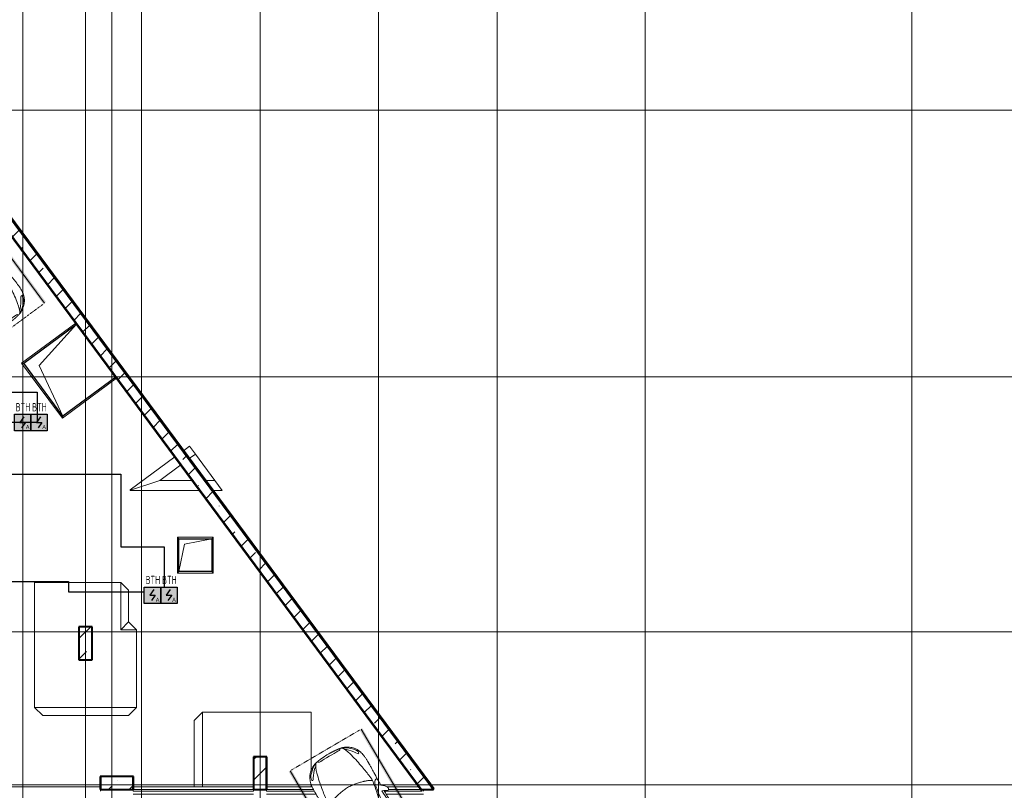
# Model space of a CAD drawing. Header units: millimetres. Extents: x -135639 to 224623, y -383017 to -59102.
# Tile 222 of 256: x 113694 to 143598, y -284287 to -260866. Entities that reach past the tile are written whole.
import ezdxf
from ezdxf.enums import TextEntityAlignment as Align

# ---------------------------------------------------------------- set-up
doc = ezdxf.new("R2010")
doc.units = ezdxf.units.MM
for name, pattern in [('CONTINOUS', [0]), ('Линия сетки', [25, 20, -2.5, 0, -2.5]), ('Невидимые', [5, 3, -2]), ('Штрих_3_3_', [6, 3, -3])]:
    doc.linetypes.add(name, pattern=pattern)
for name, color, linetype, lineweight in [('A-000-M_MASS', 7, 'Continuous', 18), ('A-200-M_WALL', 7, 'Continuous', 18), ('A-200-M_WALL_EXT', 7, 'Continuous', 18), ('A-200-M_WALL_INT', 7, 'Continuous', 18), ('A-200-M_WALL_PAT', 7, 'Continuous', 40), ('A-314-M_WINDOW', 7, 'Continuous', 18), ('C-953-M_PARKING', 7, 'Continuous', 18), ('C-953-MH_PARKING', 7, 'Невидимые', 18), ('S-160-M_FOUND', 7, 'Continuous', 18), ('S-280-M_COLUMN', 7, 'Continuous', 18), ('S-280-M_STRUCT_FRAME', 7, 'Continuous', 18), ('Z-030-M_GRID', 7, 'Continuous', 9), ('ПС', 7, 'Continuous', 40), ('СС-011-ПОЖ-СИГНАЛИЗАЦИЯ', 1, 'Continuous', 30)]:
    doc.layers.add(name, color=color, linetype=linetype, lineweight=lineweight)
doc.styles.add('1111', font='isocpeur.ttf')

# ---------------------------------------------------------------- blocks, each defined once
blk = doc.blocks.new('A_PAR_Parking - M-V20-B2_-11_400_')
at = {"layer": 'C-953-M_PARKING', "true_color": 0xf7f9fb}
blk.add_hatch(color=7, dxfattribs=at).paths.add_polyline_path([(1300, 2650), (1200, 2650), (1200, -2600), (-1200, -2600), (-1200, 2650), (-1300, 2650), (-1300, -2700), (1300, -2700), (1300, 2140)])
at = {"layer": 'A-000-M_MASS', "color": 253, "true_color": 0xaaaaaa}
for p, q in [((-853, 717), (-993, 639)), ((-906, 687), (-993, 639)), ((853, 717), (993, 639)), ((993, 639), (906, 687))]:
    blk.add_line(p, q, dxfattribs=at)
for centre, start, end in [((-1010, 678), 223.4184, 293.9305), ((1010, 678), 246.0695, 316.5816)]:
    blk.add_arc(centre, 42.2, start, end, dxfattribs=at)
for points, knots in [([(-908, 876), (-908, 976), (-911, 1161), (-920, 1362), (-926, 1508), (-930, 1645), (-930, 1769), (-922, 1880), (-911, 1957), (-894, 2031), (-871, 2100), (-841, 2165), (-809, 2216), (-779, 2254), (-754, 2281), (-727, 2307), (-698, 2332), (-667, 2355), (-636, 2376), (-604, 2395), (-574, 2412), (-545, 2426), (-519, 2438), (-500, 2445), (-485, 2450), (-474, 2453), (-463, 2456), (-452, 2458), (-440, 2461), (-428, 2463), (-414, 2466), (-402, 2468), (-391, 2470), (-383, 2471), (-376, 2473), (-370, 2474), (-363, 2475), (-356, 2476), (-349, 2477), (-343, 2478), (-337, 2479), (-330, 2480), (-324, 2481), (-317, 2481), (-309, 2482), (-301, 2483), (-293, 2484), (-285, 2485), (-276, 2486), (-263, 2487), (-249, 2488), (-235, 2489), (-223, 2490), (-211, 2491), (-199, 2492), (-186, 2493), (-168, 2494), (-148, 2495), (-127, 2496), (-106, 2497), (-77, 2498), (-40, 2500), (-13, 2501), (1, 2501)], [-1, -1, -1, -1, -0.913265, -0.826531, -0.783163, -0.739796, -0.653061, -0.612245, -0.571429, -0.530612, -0.489796, -0.44898, -0.408163, -0.387755, -0.367347, -0.346939, -0.326531, -0.306122, -0.285714, -0.265306, -0.244898, -0.22449, -0.204082, -0.183673, -0.173469, -0.163265, -0.153061, -0.142857, -0.132653, -0.122449, -0.112245, -0.102041, -0.096939, -0.091837, -0.086735, -0.084184, -0.081633, -0.076531, -0.07398, -0.071429, -0.068878, -0.066327, -0.063776, -0.061224, -0.058673, -0.056122, -0.053571, -0.05102, -0.048469, -0.045918, -0.040816, -0.038265, -0.035714, -0.033163, -0.030612, -0.028061, -0.02551, -0.020408, -0.017857, -0.015306, -0.010204, -0.005102, 0, 0, 0, 0]), ([(-480, 2441), (-586, 2392), (-719, 2283), (-847, 2128), (-828, 2057)], [0, 0, 0, 0, 0.53668, 1.024735, 1.024735, 1.024735, 1.024735]), ([(-459, 2446), (-508, 2398), (-601, 2147), (-696, 1684), (-744, 1354), (-774, 1106), (-734, 996), (-660, 552), (-618, 522), (-447, 565), (-234, 590), (-2, 602)], [0, 0, 0, 0, 0.884172, 2.058368, 3.212407, 3.977765, 4.871213, 5.547774, 6.288901, 6.772879, 7.454401, 7.454401, 7.454401, 7.454401]), ([(1, 2501), (22, 2500), (51, 2499), (88, 2498), (113, 2497), (137, 2496), (160, 2494), (181, 2493), (201, 2492), (219, 2491), (237, 2489), (253, 2488), (268, 2487), (282, 2485), (295, 2484), (307, 2483), (320, 2481), (330, 2480), (338, 2479), (345, 2478), (350, 2477), (356, 2476), (361, 2475), (366, 2474), (371, 2473), (377, 2472), (385, 2471), (393, 2469), (403, 2467), (416, 2465), (434, 2462), (454, 2458), (476, 2453), (498, 2446), (521, 2437), (555, 2422), (605, 2396), (669, 2355), (730, 2307), (773, 2263), (802, 2225), (823, 2195), (841, 2164), (857, 2132), (871, 2099), (887, 2053), (904, 1994), (915, 1931), (922, 1879), (926, 1839), (928, 1798), (930, 1756), (930, 1720), (931, 1690), (931, 1667), (930, 1645), (930, 1621), (929, 1598), (929, 1566), (927, 1526), (925, 1459), (919, 1336), (911, 1145), (908, 970), (908, 876)], [-1, -1, -1, -1, -0.992347, -0.98852, -0.984694, -0.980867, -0.977041, -0.973214, -0.969388, -0.965561, -0.961735, -0.957908, -0.954082, -0.950255, -0.946429, -0.942602, -0.938776, -0.933673, -0.931122, -0.928571, -0.92602, -0.923469, -0.920918, -0.918367, -0.915816, -0.913265, -0.908163, -0.903061, -0.897959, -0.887755, -0.877551, -0.857143, -0.836735, -0.816327, -0.795918, -0.77551, -0.734694, -0.693878, -0.653061, -0.612245, -0.591837, -0.571429, -0.55102, -0.530612, -0.510204, -0.489796, -0.44898, -0.408163, -0.387755, -0.367347, -0.346939, -0.326531, -0.306122, -0.295918, -0.285714, -0.27551, -0.265306, -0.255102, -0.244898, -0.22449, -0.204082, -0.163265, -0.081633, 0, 0, 0, 0]), ([(459, 2446), (508, 2398), (601, 2147), (696, 1684), (744, 1354), (774, 1106), (734, 996), (660, 552), (618, 522), (447, 565), (234, 590), (2, 602)], [0, 0, 0, 0, 0.884172, 2.058368, 3.212407, 3.977765, 4.871213, 5.547774, 6.288901, 6.772879, 7.454401, 7.454401, 7.454401, 7.454401]), ([(480, 2441), (586, 2392), (719, 2283), (847, 2128), (828, 2057)], [0, 0, 0, 0, 0.53668, 1.024735, 1.024735, 1.024735, 1.024735]), ([(-828, 2057), (-803, 2016), (-728, 2173), (-566, 2339), (-505, 2381)], [0, 0, 0, 0, 0.497572, 1.022643, 1.022643, 1.022643, 1.022643]), ([(828, 2057), (803, 2016), (728, 2173), (566, 2339), (505, 2381)], [0, 0, 0, 0, 0.497572, 1.022643, 1.022643, 1.022643, 1.022643]), ([(-908, 1106), (-792, 1130), (-753, 859), (-663, 332), (-655, -196), (-661, -684), (-663, -1068), (-764, -1443), (-817, -1157), (-842, -605), (-857, -17), (-857, 454), (-853, 717)], [0, 0, 0, 0, 1.013953, 2.476159, 4.172855, 5.704608, 7.082231, 8.244161, 9.589947, 11.154659, 12.917121, 14.362976, 14.362976, 14.362976, 14.362976]), ([(908, 1106), (792, 1130), (753, 859), (663, 332), (655, -196), (661, -684), (663, -1068), (764, -1443), (817, -1157), (842, -605), (857, -17), (857, 454), (853, 717)], [0, 0, 0, 0, 1.013953, 2.476159, 4.172855, 5.704608, 7.082231, 8.244161, 9.589947, 11.154659, 12.917121, 14.362976, 14.362976, 14.362976, 14.362976]), ([(-1041, 649), (-1044, 652), (-1049, 657), (-1053, 664), (-1055, 669), (-1057, 675), (-1058, 682), (-1058, 688), (-1058, 702), (-1052, 723), (-1036, 756), (-1011, 790), (-985, 818), (-962, 839), (-944, 853), (-926, 866), (-914, 873), (-908, 876)], [-1, -1, -1, -1, -0.941667, -0.9125, -0.883333, -0.854167, -0.825, -0.795833, -0.766667, -0.65, -0.533333, -0.4, -0.266667, -0.2, -0.133333, -0.066667, 0, 0, 0, 0]), ([(0, -2004), (-45, -2004), (-132, -2001), (-252, -1991), (-362, -1974), (-462, -1950), (-551, -1921), (-630, -1886), (-686, -1853), (-726, -1824), (-753, -1802), (-774, -1782), (-789, -1766), (-799, -1753), (-809, -1740), (-819, -1727), (-828, -1714), (-836, -1701), (-844, -1688), (-851, -1674), (-858, -1661), (-864, -1647), (-870, -1634), (-876, -1620), (-881, -1606), (-885, -1592), (-890, -1578), (-894, -1565), (-897, -1551), (-901, -1537), (-904, -1524), (-907, -1510), (-909, -1497), (-912, -1483), (-914, -1470), (-916, -1457), (-918, -1444), (-919, -1432), (-921, -1419), (-923, -1403), (-925, -1383), (-928, -1361), (-930, -1339), (-932, -1318), (-934, -1290), (-936, -1257), (-938, -1218), (-939, -1179), (-940, -1139), (-940, -1097), (-939, -1039), (-938, -958), (-934, -846), (-931, -714), (-926, -559), (-923, -376), (-919, -163), (-915, 82), (-911, 315), (-908, 521), (-907, 631), (-906, 687)], [-1, -1, -1, -1, -0.97619, -0.952381, -0.928571, -0.904762, -0.880952, -0.857143, -0.833333, -0.821429, -0.809524, -0.797619, -0.791667, -0.785714, -0.779762, -0.77381, -0.767857, -0.761905, -0.755952, -0.75, -0.744048, -0.738095, -0.732143, -0.72619, -0.720238, -0.714286, -0.708333, -0.702381, -0.696429, -0.690476, -0.684524, -0.678571, -0.672619, -0.666667, -0.660714, -0.654762, -0.64881, -0.642857, -0.636905, -0.630952, -0.619048, -0.607143, -0.595238, -0.583333, -0.571429, -0.547619, -0.52381, -0.5, -0.47619, -0.452381, -0.428571, -0.380952, -0.333333, -0.285714, -0.238095, -0.190476, -0.142857, -0.095238, -0.047619, -0.02381, 0, 0, 0, 0]), ([(906, 687), (907, 631), (908, 521), (911, 367), (913, 222), (916, 41), (919, -163), (923, -376), (926, -559), (930, -688), (932, -780), (934, -844), (936, -902), (938, -956), (939, -1007), (940, -1053), (940, -1097), (940, -1139), (939, -1179), (938, -1218), (936, -1257), (934, -1290), (932, -1318), (930, -1339), (928, -1361), (925, -1383), (923, -1403), (921, -1419), (919, -1432), (918, -1444), (916, -1457), (914, -1470), (912, -1483), (909, -1497), (907, -1510), (904, -1524), (901, -1537), (897, -1551), (894, -1565), (890, -1578), (885, -1592), (881, -1606), (876, -1620), (870, -1634), (864, -1647), (858, -1661), (851, -1674), (844, -1688), (836, -1701), (828, -1714), (819, -1727), (809, -1740), (799, -1753), (789, -1766), (774, -1782), (753, -1802), (726, -1824), (686, -1853), (607, -1900), (495, -1942), (362, -1974), (252, -1991), (132, -2001), (45, -2004), (0, -2004)], [-1, -1, -1, -1, -0.97619, -0.952381, -0.928571, -0.904762, -0.857143, -0.809524, -0.761905, -0.714286, -0.690476, -0.666667, -0.642857, -0.619048, -0.595238, -0.571429, -0.547619, -0.52381, -0.5, -0.47619, -0.452381, -0.428571, -0.416667, -0.404762, -0.392857, -0.380952, -0.369048, -0.363095, -0.357143, -0.35119, -0.345238, -0.339286, -0.333333, -0.327381, -0.321429, -0.315476, -0.309524, -0.303571, -0.297619, -0.291667, -0.285714, -0.279762, -0.27381, -0.267857, -0.261905, -0.255952, -0.25, -0.244048, -0.238095, -0.232143, -0.22619, -0.220238, -0.214286, -0.208333, -0.202381, -0.190476, -0.178571, -0.166667, -0.142857, -0.095238, -0.071429, -0.047619, -0.02381, 0, 0, 0, 0]), ([(908, 876), (913, 873), (923, 867), (944, 853), (971, 832), (1000, 803), (1026, 771), (1043, 742), (1053, 719), (1057, 703), (1059, 690), (1058, 680), (1056, 673), (1054, 666), (1050, 658), (1045, 652), (1041, 649)], [-1, -1, -1, -1, -0.941667, -0.883333, -0.766667, -0.65, -0.533333, -0.4, -0.333333, -0.266667, -0.2, -0.166667, -0.133333, -0.1, -0.066667, 0, 0, 0, 0]), ([(-643, -1535), (-732, -1765), (-468, -1855), (-203, -1891), (-2, -1902)], [0, 0, 0, 0, 0.867049, 1.684227, 1.684227, 1.684227, 1.684227]), ([(-643, -1535), (-570, -1622), (-349, -1664), (-124, -1672), (-2, -1676)], [0, 0, 0, 0, 0.616728, 1.242165, 1.242165, 1.242165, 1.242165]), ([(643, -1535), (732, -1765), (468, -1855), (203, -1891), (2, -1902)], [0, 0, 0, 0, 0.867049, 1.684227, 1.684227, 1.684227, 1.684227]), ([(643, -1535), (570, -1622), (349, -1664), (124, -1672), (2, -1676)], [0, 0, 0, 0, 0.616728, 1.242165, 1.242165, 1.242165, 1.242165])]:
    blk.add_open_spline(points, degree=3, knots=knots, dxfattribs=at)
for points, degree in [([(-376, 2470), (-425, 2412), (-257, 2425), (-2, 2432)], 3), ([(376, 2470), (425, 2412), (257, 2425), (2, 2432)], 3), ([(-2, 1330), (-478, 1299), (-762, 1135)], 2), ([(2, 1330), (478, 1299), (762, 1135)], 2), ([(-599, 190), (-592, 24), (-575, -588), (-560, -1389)], 3), ([(599, 190), (592, 24), (575, -588), (560, -1389)], 3)]:
    blk.add_open_spline(points, degree=degree, dxfattribs=at)
at = {"layer": 'C-953-M_PARKING', "color": 253, "true_color": 0xaaaaaa}
for p, q in [((-1250, -2650), (-1250, 2650)), ((1250, 2650), (1250, -2650)), ((823, -2198), (822, -2200)), ((822, -2200), (823, -2198)), ((822, -2200), (822, -2434)), ((825, -2196), (823, -2198)), ((823, -2198), (825, -2196)), ((828, -2195), (825, -2196)), ((825, -2196), (828, -2195)), ((834, -2195), (828, -2195)), ((840, -2195), (834, -2195)), ((844, -2196), (840, -2195)), ((840, -2195), (844, -2196)), ((846, -2198), (844, -2196)), ((844, -2196), (846, -2198)), ((846, -2200), (846, -2198)), ((846, -2198), (846, -2200)), ((938, -2199), (846, -2425)), ((846, -2425), (846, -2200)), ((869, -2430), (950, -2232)), ((939, -2197), (938, -2199)), ((938, -2199), (939, -2197)), ((941, -2196), (939, -2197)), ((939, -2197), (941, -2196)), ((944, -2195), (941, -2196)), ((941, -2196), (944, -2195)), ((949, -2195), (944, -2195)), ((944, -2195), (949, -2195)), ((953, -2195), (949, -2195)), ((949, -2195), (953, -2195)), ((950, -2232), (1037, -2429)), ((956, -2196), (953, -2195)), ((953, -2195), (956, -2196)), ((958, -2197), (956, -2196)), ((956, -2196), (958, -2197)), ((960, -2199), (958, -2197)), ((958, -2197), (960, -2199)), ((1059, -2425), (960, -2199)), ((1061, -2196), (1059, -2198)), ((1059, -2198), (1061, -2196)), ((1059, -2198), (1059, -2200)), ((1059, -2200), (1059, -2198)), ((1059, -2200), (1059, -2425)), ((1065, -2195), (1061, -2196)), ((1061, -2196), (1065, -2195)), ((1070, -2195), (1065, -2195)), ((1076, -2195), (1070, -2195)), ((1080, -2196), (1076, -2195)), ((1076, -2195), (1080, -2196)), ((1082, -2198), (1080, -2196)), ((1080, -2196), (1082, -2198)), ((1083, -2200), (1082, -2198)), ((1082, -2198), (1083, -2200)), ((1083, -2434), (1083, -2200)), ((1250, -2650), (-1250, -2650)), ((822, -2434), (826, -2443)), ((826, -2443), (833, -2446)), ((833, -2446), (846, -2446)), ((846, -2446), (855, -2445)), ((855, -2445), (861, -2442)), ((861, -2442), (866, -2437)), ((866, -2437), (869, -2430)), ((1037, -2429), (1041, -2437)), ((1041, -2437), (1046, -2442)), ((1046, -2442), (1051, -2445)), ((1051, -2445), (1058, -2446)), ((1058, -2446), (1072, -2446)), ((1072, -2446), (1075, -2445)), ((1075, -2445), (1072, -2446)), ((1075, -2445), (1079, -2443)), ((1079, -2443), (1075, -2445)), ((1079, -2443), (1082, -2440)), ((1082, -2440), (1079, -2443)), ((1082, -2440), (1083, -2434))]:
    blk.add_line(p, q, dxfattribs=at)
at = {"layer": 'C-953-MH_PARKING', "color": 253, "linetype": 'Штрих_3_3_', "true_color": 0xaaaaaa}
blk.add_line((-1200, 2650), (1200, 2650), dxfattribs=at)
blk = doc.blocks.new('A_PAR_Parking - M-V32-B2_-11_400_')
at = {"layer": 'C-953-M_PARKING', "true_color": 0xf7f9fb}
blk.add_hatch(color=7, dxfattribs=at).paths.add_polyline_path([(-1258, -2646), (-1165, -2700), (1300, -2700), (1300, 2650), (1200, 2650), (1200, -2600), (-1200, -2600), (-1200, 2650), (-1300, 2650), (-1300, -2621)])
at = {"layer": 'A-000-M_MASS', "color": 253, "true_color": 0xaaaaaa}
for p, q in [((-853, 717), (-993, 639)), ((-906, 687), (-993, 639)), ((853, 717), (993, 639)), ((993, 639), (906, 687))]:
    blk.add_line(p, q, dxfattribs=at)
for centre, start, end in [((-1010, 678), 223.4184, 293.9305), ((1010, 678), 246.0695, 316.5816)]:
    blk.add_arc(centre, 42.2, start, end, dxfattribs=at)
for points, knots in [([(-908, 876), (-908, 976), (-911, 1161), (-920, 1362), (-926, 1508), (-930, 1645), (-930, 1769), (-922, 1880), (-911, 1957), (-894, 2031), (-871, 2100), (-841, 2165), (-809, 2216), (-779, 2254), (-754, 2281), (-727, 2307), (-698, 2332), (-667, 2355), (-636, 2376), (-604, 2395), (-574, 2412), (-545, 2426), (-519, 2438), (-500, 2445), (-485, 2450), (-474, 2453), (-463, 2456), (-452, 2458), (-440, 2461), (-428, 2463), (-414, 2466), (-402, 2468), (-391, 2470), (-383, 2471), (-376, 2473), (-370, 2474), (-363, 2475), (-356, 2476), (-349, 2477), (-343, 2478), (-337, 2479), (-330, 2480), (-324, 2481), (-317, 2481), (-309, 2482), (-301, 2483), (-293, 2484), (-285, 2485), (-276, 2486), (-263, 2487), (-249, 2488), (-235, 2489), (-223, 2490), (-211, 2491), (-199, 2492), (-186, 2493), (-168, 2494), (-148, 2495), (-127, 2496), (-106, 2497), (-77, 2498), (-40, 2500), (-13, 2501), (1, 2501)], [-1, -1, -1, -1, -0.913265, -0.826531, -0.783163, -0.739796, -0.653061, -0.612245, -0.571429, -0.530612, -0.489796, -0.44898, -0.408163, -0.387755, -0.367347, -0.346939, -0.326531, -0.306122, -0.285714, -0.265306, -0.244898, -0.22449, -0.204082, -0.183673, -0.173469, -0.163265, -0.153061, -0.142857, -0.132653, -0.122449, -0.112245, -0.102041, -0.096939, -0.091837, -0.086735, -0.084184, -0.081633, -0.076531, -0.07398, -0.071429, -0.068878, -0.066327, -0.063776, -0.061224, -0.058673, -0.056122, -0.053571, -0.05102, -0.048469, -0.045918, -0.040816, -0.038265, -0.035714, -0.033163, -0.030612, -0.028061, -0.02551, -0.020408, -0.017857, -0.015306, -0.010204, -0.005102, 0, 0, 0, 0]), ([(-480, 2441), (-586, 2392), (-719, 2283), (-847, 2128), (-828, 2057)], [0, 0, 0, 0, 0.53668, 1.024735, 1.024735, 1.024735, 1.024735]), ([(-459, 2446), (-508, 2398), (-601, 2147), (-696, 1684), (-744, 1354), (-774, 1106), (-734, 996), (-660, 552), (-618, 522), (-447, 565), (-234, 590), (-2, 602)], [0, 0, 0, 0, 0.884172, 2.058368, 3.212407, 3.977765, 4.871213, 5.547774, 6.288901, 6.772879, 7.454401, 7.454401, 7.454401, 7.454401]), ([(1, 2501), (22, 2500), (51, 2499), (88, 2498), (113, 2497), (137, 2496), (160, 2494), (181, 2493), (201, 2492), (219, 2491), (237, 2489), (253, 2488), (268, 2487), (282, 2485), (295, 2484), (307, 2483), (320, 2481), (330, 2480), (338, 2479), (345, 2478), (350, 2477), (356, 2476), (361, 2475), (366, 2474), (371, 2473), (377, 2472), (385, 2471), (393, 2469), (403, 2467), (416, 2465), (434, 2462), (454, 2458), (476, 2453), (498, 2446), (521, 2437), (555, 2422), (605, 2396), (669, 2355), (730, 2307), (773, 2263), (802, 2225), (823, 2195), (841, 2164), (857, 2132), (871, 2099), (887, 2053), (904, 1994), (915, 1931), (922, 1879), (926, 1839), (928, 1798), (930, 1756), (930, 1720), (931, 1690), (931, 1667), (930, 1645), (930, 1621), (929, 1598), (929, 1566), (927, 1526), (925, 1459), (919, 1336), (911, 1145), (908, 970), (908, 876)], [-1, -1, -1, -1, -0.992347, -0.98852, -0.984694, -0.980867, -0.977041, -0.973214, -0.969388, -0.965561, -0.961735, -0.957908, -0.954082, -0.950255, -0.946429, -0.942602, -0.938776, -0.933673, -0.931122, -0.928571, -0.92602, -0.923469, -0.920918, -0.918367, -0.915816, -0.913265, -0.908163, -0.903061, -0.897959, -0.887755, -0.877551, -0.857143, -0.836735, -0.816327, -0.795918, -0.77551, -0.734694, -0.693878, -0.653061, -0.612245, -0.591837, -0.571429, -0.55102, -0.530612, -0.510204, -0.489796, -0.44898, -0.408163, -0.387755, -0.367347, -0.346939, -0.326531, -0.306122, -0.295918, -0.285714, -0.27551, -0.265306, -0.255102, -0.244898, -0.22449, -0.204082, -0.163265, -0.081633, 0, 0, 0, 0]), ([(459, 2446), (508, 2398), (601, 2147), (696, 1684), (744, 1354), (774, 1106), (734, 996), (660, 552), (618, 522), (447, 565), (234, 590), (2, 602)], [0, 0, 0, 0, 0.884172, 2.058368, 3.212407, 3.977765, 4.871213, 5.547774, 6.288901, 6.772879, 7.454401, 7.454401, 7.454401, 7.454401]), ([(480, 2441), (586, 2392), (719, 2283), (847, 2128), (828, 2057)], [0, 0, 0, 0, 0.53668, 1.024735, 1.024735, 1.024735, 1.024735]), ([(-828, 2057), (-803, 2016), (-728, 2173), (-566, 2339), (-505, 2381)], [0, 0, 0, 0, 0.497572, 1.022643, 1.022643, 1.022643, 1.022643]), ([(828, 2057), (803, 2016), (728, 2173), (566, 2339), (505, 2381)], [0, 0, 0, 0, 0.497572, 1.022643, 1.022643, 1.022643, 1.022643]), ([(-908, 1106), (-792, 1130), (-753, 859), (-663, 332), (-655, -196), (-661, -684), (-663, -1068), (-764, -1443), (-817, -1157), (-842, -605), (-857, -17), (-857, 454), (-853, 717)], [0, 0, 0, 0, 1.013953, 2.476159, 4.172855, 5.704608, 7.082231, 8.244161, 9.589947, 11.154659, 12.917121, 14.362976, 14.362976, 14.362976, 14.362976]), ([(908, 1106), (792, 1130), (753, 859), (663, 332), (655, -196), (661, -684), (663, -1068), (764, -1443), (817, -1157), (842, -605), (857, -17), (857, 454), (853, 717)], [0, 0, 0, 0, 1.013953, 2.476159, 4.172855, 5.704608, 7.082231, 8.244161, 9.589947, 11.154659, 12.917121, 14.362976, 14.362976, 14.362976, 14.362976]), ([(-1041, 649), (-1044, 652), (-1049, 657), (-1053, 664), (-1055, 669), (-1057, 675), (-1058, 682), (-1058, 688), (-1058, 702), (-1052, 723), (-1036, 756), (-1011, 790), (-985, 818), (-962, 839), (-944, 853), (-926, 866), (-914, 873), (-908, 876)], [-1, -1, -1, -1, -0.941667, -0.9125, -0.883333, -0.854167, -0.825, -0.795833, -0.766667, -0.65, -0.533333, -0.4, -0.266667, -0.2, -0.133333, -0.066667, 0, 0, 0, 0]), ([(0, -2004), (-45, -2004), (-132, -2001), (-252, -1991), (-362, -1974), (-462, -1950), (-551, -1921), (-630, -1886), (-686, -1853), (-726, -1824), (-753, -1802), (-774, -1782), (-789, -1766), (-799, -1753), (-809, -1740), (-819, -1727), (-828, -1714), (-836, -1701), (-844, -1688), (-851, -1674), (-858, -1661), (-864, -1647), (-870, -1634), (-876, -1620), (-881, -1606), (-885, -1592), (-890, -1578), (-894, -1565), (-897, -1551), (-901, -1537), (-904, -1524), (-907, -1510), (-909, -1497), (-912, -1483), (-914, -1470), (-916, -1457), (-918, -1444), (-919, -1432), (-921, -1419), (-923, -1403), (-925, -1383), (-928, -1361), (-930, -1339), (-932, -1318), (-934, -1290), (-936, -1257), (-938, -1218), (-939, -1179), (-940, -1139), (-940, -1097), (-939, -1039), (-938, -958), (-934, -846), (-931, -714), (-926, -559), (-923, -376), (-919, -163), (-915, 82), (-911, 315), (-908, 521), (-907, 631), (-906, 687)], [-1, -1, -1, -1, -0.97619, -0.952381, -0.928571, -0.904762, -0.880952, -0.857143, -0.833333, -0.821429, -0.809524, -0.797619, -0.791667, -0.785714, -0.779762, -0.77381, -0.767857, -0.761905, -0.755952, -0.75, -0.744048, -0.738095, -0.732143, -0.72619, -0.720238, -0.714286, -0.708333, -0.702381, -0.696429, -0.690476, -0.684524, -0.678571, -0.672619, -0.666667, -0.660714, -0.654762, -0.64881, -0.642857, -0.636905, -0.630952, -0.619048, -0.607143, -0.595238, -0.583333, -0.571429, -0.547619, -0.52381, -0.5, -0.47619, -0.452381, -0.428571, -0.380952, -0.333333, -0.285714, -0.238095, -0.190476, -0.142857, -0.095238, -0.047619, -0.02381, 0, 0, 0, 0]), ([(906, 687), (907, 631), (908, 521), (911, 367), (913, 222), (916, 41), (919, -163), (923, -376), (926, -559), (930, -688), (932, -780), (934, -844), (936, -902), (938, -956), (939, -1007), (940, -1053), (940, -1097), (940, -1139), (939, -1179), (938, -1218), (936, -1257), (934, -1290), (932, -1318), (930, -1339), (928, -1361), (925, -1383), (923, -1403), (921, -1419), (919, -1432), (918, -1444), (916, -1457), (914, -1470), (912, -1483), (909, -1497), (907, -1510), (904, -1524), (901, -1537), (897, -1551), (894, -1565), (890, -1578), (885, -1592), (881, -1606), (876, -1620), (870, -1634), (864, -1647), (858, -1661), (851, -1674), (844, -1688), (836, -1701), (828, -1714), (819, -1727), (809, -1740), (799, -1753), (789, -1766), (774, -1782), (753, -1802), (726, -1824), (686, -1853), (607, -1900), (495, -1942), (362, -1974), (252, -1991), (132, -2001), (45, -2004), (0, -2004)], [-1, -1, -1, -1, -0.97619, -0.952381, -0.928571, -0.904762, -0.857143, -0.809524, -0.761905, -0.714286, -0.690476, -0.666667, -0.642857, -0.619048, -0.595238, -0.571429, -0.547619, -0.52381, -0.5, -0.47619, -0.452381, -0.428571, -0.416667, -0.404762, -0.392857, -0.380952, -0.369048, -0.363095, -0.357143, -0.35119, -0.345238, -0.339286, -0.333333, -0.327381, -0.321429, -0.315476, -0.309524, -0.303571, -0.297619, -0.291667, -0.285714, -0.279762, -0.27381, -0.267857, -0.261905, -0.255952, -0.25, -0.244048, -0.238095, -0.232143, -0.22619, -0.220238, -0.214286, -0.208333, -0.202381, -0.190476, -0.178571, -0.166667, -0.142857, -0.095238, -0.071429, -0.047619, -0.02381, 0, 0, 0, 0]), ([(908, 876), (913, 873), (923, 867), (944, 853), (971, 832), (1000, 803), (1026, 771), (1043, 742), (1053, 719), (1057, 703), (1059, 690), (1058, 680), (1056, 673), (1054, 666), (1050, 658), (1045, 652), (1041, 649)], [-1, -1, -1, -1, -0.941667, -0.883333, -0.766667, -0.65, -0.533333, -0.4, -0.333333, -0.266667, -0.2, -0.166667, -0.133333, -0.1, -0.066667, 0, 0, 0, 0]), ([(-643, -1535), (-732, -1765), (-468, -1855), (-203, -1891), (-2, -1902)], [0, 0, 0, 0, 0.867049, 1.684227, 1.684227, 1.684227, 1.684227]), ([(-643, -1535), (-570, -1622), (-349, -1664), (-124, -1672), (-2, -1676)], [0, 0, 0, 0, 0.616728, 1.242165, 1.242165, 1.242165, 1.242165]), ([(643, -1535), (732, -1765), (468, -1855), (203, -1891), (2, -1902)], [0, 0, 0, 0, 0.867049, 1.684227, 1.684227, 1.684227, 1.684227]), ([(643, -1535), (570, -1622), (349, -1664), (124, -1672), (2, -1676)], [0, 0, 0, 0, 0.616728, 1.242165, 1.242165, 1.242165, 1.242165])]:
    blk.add_open_spline(points, degree=3, knots=knots, dxfattribs=at)
for points, degree in [([(-376, 2470), (-425, 2412), (-257, 2425), (-2, 2432)], 3), ([(376, 2470), (425, 2412), (257, 2425), (2, 2432)], 3), ([(-2, 1330), (-478, 1299), (-762, 1135)], 2), ([(2, 1330), (478, 1299), (762, 1135)], 2), ([(-599, 190), (-592, 24), (-575, -588), (-560, -1389)], 3), ([(599, 190), (592, 24), (575, -588), (560, -1389)], 3)]:
    blk.add_open_spline(points, degree=degree, dxfattribs=at)
at = {"layer": 'C-953-M_PARKING', "color": 253, "true_color": 0xaaaaaa}
for p, q in [((-1250, -2650), (-1250, 2650)), ((1250, 2650), (1250, -2650)), ((823, -2198), (822, -2200)), ((822, -2200), (823, -2198)), ((822, -2200), (822, -2434)), ((825, -2196), (823, -2198)), ((823, -2198), (825, -2196)), ((828, -2195), (825, -2196)), ((825, -2196), (828, -2195)), ((834, -2195), (828, -2195)), ((840, -2195), (834, -2195)), ((844, -2196), (840, -2195)), ((840, -2195), (844, -2196)), ((846, -2198), (844, -2196)), ((844, -2196), (846, -2198)), ((846, -2200), (846, -2198)), ((938, -2199), (846, -2425)), ((846, -2425), (846, -2200)), ((869, -2430), (950, -2232)), ((939, -2197), (938, -2199)), ((938, -2199), (939, -2197)), ((941, -2196), (939, -2197)), ((939, -2197), (941, -2196)), ((944, -2195), (941, -2196)), ((941, -2196), (944, -2195)), ((949, -2195), (944, -2195)), ((944, -2195), (949, -2195)), ((953, -2195), (949, -2195)), ((949, -2195), (953, -2195)), ((950, -2232), (1037, -2429)), ((956, -2196), (953, -2195)), ((953, -2195), (956, -2196)), ((958, -2197), (956, -2196)), ((956, -2196), (958, -2197)), ((960, -2199), (958, -2197)), ((958, -2197), (960, -2199)), ((1059, -2425), (960, -2199)), ((1061, -2196), (1059, -2198)), ((1059, -2198), (1061, -2196)), ((1059, -2198), (1059, -2200)), ((1059, -2200), (1059, -2198)), ((1059, -2200), (1059, -2425)), ((1065, -2195), (1061, -2196)), ((1061, -2196), (1065, -2195)), ((1070, -2195), (1065, -2195)), ((1076, -2195), (1070, -2195)), ((1080, -2196), (1076, -2195)), ((1076, -2195), (1080, -2196)), ((1082, -2198), (1080, -2196)), ((1080, -2196), (1082, -2198)), ((1083, -2200), (1082, -2198)), ((1082, -2198), (1083, -2200)), ((1083, -2434), (1083, -2200)), ((1250, -2650), (-1250, -2650)), ((822, -2434), (826, -2443)), ((826, -2443), (833, -2446)), ((833, -2446), (846, -2446)), ((846, -2446), (855, -2445)), ((855, -2445), (861, -2442)), ((861, -2442), (866, -2437)), ((866, -2437), (869, -2430)), ((1037, -2429), (1041, -2437)), ((1041, -2437), (1046, -2442)), ((1046, -2442), (1051, -2445)), ((1051, -2445), (1058, -2446)), ((1058, -2446), (1072, -2446)), ((1072, -2446), (1075, -2445)), ((1075, -2445), (1072, -2446)), ((1075, -2445), (1079, -2443)), ((1079, -2443), (1075, -2445)), ((1079, -2443), (1082, -2440)), ((1082, -2440), (1079, -2443)), ((1082, -2440), (1083, -2434))]:
    blk.add_line(p, q, dxfattribs=at)
at = {"layer": 'C-953-MH_PARKING', "color": 253, "linetype": 'Штрих_3_3_', "true_color": 0xaaaaaa}
blk.add_line((-1200, 2650), (1200, 2650), dxfattribs=at)
blk = doc.blocks.new('105_Приямок_C крышкой - 1000x1000-3524621-B2_-11_400_')
at = {"layer": 'A-314-M_WINDOW', "color": 253, "true_color": 0xaaaaaa}
for p, q in [((-545, -545), (-545, 545)), ((-545, 545), (545, 545)), ((545, 545), (545, -545)), ((545, -545), (-545, -545))]:
    blk.add_line(p, q, dxfattribs=at)
at = {"layer": 'S-280-M_STRUCT_FRAME', "color": 253, "true_color": 0xaaaaaa}
for p, q in [((-500, 500), (-545, 545)), ((500, 500), (545, 545)), ((-500, -500), (-545, -545)), ((500, -500), (545, -545))]:
    blk.add_line(p, q, dxfattribs=at)
blk = doc.blocks.new('105_Приямок_C крышкой - 2000x2000-3683089-B2_-11_400_')
at = {"layer": 'A-314-M_WINDOW', "color": 253, "true_color": 0xaaaaaa}
for p, q in [((-1045, -1022.5), (-1045, 1020.5)), ((1045, 1020.5), (1045, -1022.5)), ((1045, -1022.5), (-1045, -1022.5))]:
    blk.add_line(p, q, dxfattribs=at)
at = {"layer": 'S-280-M_STRUCT_FRAME', "color": 253, "true_color": 0xaaaaaa}
for p, q in [((-1000, 977.5), (-1043, 1020.5)), ((1000, 977.5), (1043, 1020.5)), ((-1000, -977.5), (-1045, -1022.5)), ((1000, -977.5), (1045, -1022.5))]:
    blk.add_line(p, q, dxfattribs=at)
blk = doc.blocks.new('CP_ДШ_Hanytex_TopJoint 24C_Половина - CP_ДШ_Hanytex_TopJoint 24C_Половина-3652234-B2_-11_400_')
at = {"layer": 'A-000-M_MASS', "color": 253, "true_color": 0xaaaaaa}
for p, q in [((5050, 110), (0, 110)), ((0, -25), (0, 25)), ((5050, 25), (5050, -25))]:
    blk.add_line(p, q, dxfattribs=at)
blk = doc.blocks.new('CP_ДШ_Hanytex_TopJoint 24C - CP_ДШ_Hanytex_TopJoint 24C-3950253-B2_-11_400_')
at = {"layer": 'A-000-M_MASS', "color": 253, "true_color": 0xaaaaaa}
for p, q in [((3650, 110), (0, 110)), ((3650, 25), (0, 25)), ((0, 25), (0, -25)), ((0, -25), (0, 25)), ((3650, -25), (3650, 25)), ((3650, 25), (3650, -25)), ((0, -25), (3650, -25)), ((3650, -110), (0, -110))]:
    blk.add_line(p, q, dxfattribs=at)
blk = doc.blocks.new('CP_ДШ_Hanytex_TopJoint 24C - CP_ДШ_Hanytex_TopJoint 24C-3950254-B2_-11_400_')
at = {"layer": 'A-000-M_MASS', "color": 253, "true_color": 0xaaaaaa}
for p, q in [((1380, 110), (0, 110)), ((1421, 25), (0, 25)), ((0, 25), (0, -25)), ((0, -25), (0, 25)), ((4632, 110), (3655, 110)), ((4695, 25), (3698, 25)), ((4765, -25), (4765, 25)), ((4765, 25), (4765, -25)), ((0, -25), (1448, -25)), ((1497, -110), (0, -110)), ((3576, -25), (4722, -25)), ((4760, -110), (3628, -110))]:
    blk.add_line(p, q, dxfattribs=at)
blk = doc.blocks.new('135_SLK_GD_AR_rvt-1-B2_-11_400_')
at = {"layer": 'A-200-M_WALL_INT', "color": 253, "lineweight": 40, "true_color": 0xaaaaaa}
for p, q in [((105998, 115895), (134446, 77449)), ((134448, 77450), (105999, 115896)), ((124050, 82402), (124048, 82402)), ((124048, 82402), (124048, 81398)), ((124452, 82402), (124050, 82402)), ((124452, 82400), (124452, 82402)), ((124452, 81398), (124452, 82400)), ((124048, 81398), (124050, 81398)), ((124050, 81398), (124450, 81398)), ((124450, 81398), (124452, 81398)), ((129750, 78452), (129348, 78452)), ((129348, 78452), (129348, 78450)), ((129348, 78450), (129348, 77450)), ((129752, 78452), (129750, 78452)), ((129752, 77450), (129752, 78452)), ((124700, 77852), (124698, 77852)), ((124698, 77852), (124698, 77450)), ((125702, 77852), (124700, 77852)), ((125702, 77850), (125702, 77852)), ((125702, 77450), (125702, 77850)), ((124698, 77450), (124700, 77450)), ((125700, 77450), (125702, 77450)), ((129348, 77450), (129350, 77450)), ((129750, 77450), (129752, 77450)), ((134446, 77449), (134448, 77450))]:
    blk.add_line(p, q, dxfattribs=at)
at = {"layer": 'A-000-M_MASS', "color": 253, "lineweight": 18, "true_color": 0xaaaaaa}
for name, p in [('CP_ДШ_Hanytex_TopJoint 24C_Половина - CP_ДШ_Hanytex_TopJoint 24C_Половина-3652234-B2_-11_400_', (119650, 77425)), ('CP_ДШ_Hanytex_TopJoint 24C - CP_ДШ_Hanytex_TopJoint 24C-3950253-B2_-11_400_', (125700, 77425)), ('CP_ДШ_Hanytex_TopJoint 24C - CP_ДШ_Hanytex_TopJoint 24C-3950254-B2_-11_400_', (129750, 77425))]:
    blk.add_blockref(name, p, dxfattribs=at)
at = {"layer": 'A-314-M_WINDOW', "color": 253, "lineweight": 18, "true_color": 0xaaaaaa, "rotation": 306.4999999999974}
blk.add_blockref('105_Приямок_C крышкой - 2000x2000-3683089-B2_-11_400_', (123753, 90184), dxfattribs=at)
at = {"layer": 'A-314-M_WINDOW', "color": 253, "lineweight": 18, "true_color": 0xaaaaaa}
blk.add_blockref('105_Приямок_C крышкой - 1000x1000-3524621-B2_-11_400_', (127585, 84575), dxfattribs=at)
at = {"layer": 'C-953-M_PARKING', "color": 253, "lineweight": 18, "true_color": 0xaaaaaa}
for name, p, rotation in [('A_PAR_Parking - M-V20-B2_-11_400_', (120426, 93625), 216.4999999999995), ('A_PAR_Parking - M-V32-B2_-11_400_', (132881, 76368), 30.41155868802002)]:
    blk.add_blockref(name, p, dxfattribs=dict(at, rotation=rotation))
blk = doc.blocks.new('Бетон-Прямоугольная-Колонна - CLM_Подземные этажи_В40-400х1000-V209-B2_-11_400_')
at = {"layer": 'S-280-M_COLUMN', "lineweight": 9, "true_color": 0xaaaaaa}
h = blk.add_hatch(dxfattribs=at)
h.set_pattern_fill('FP_90', color=253, style=0, pattern_type=2)
h.set_pattern_definition([(135, (77650, -125200), (-628.618, -628.618), []), (135, (77650, -124571.4), (-628.618, -628.618), [1111.25, -222.25, 6.706, -215.544])])
h.paths.add_polyline_path([(200, -500), (200, 500), (-200, 500), (-200, -500), (125, -500)])
at = {"layer": 'S-280-M_COLUMN', "color": 253, "lineweight": 40, "true_color": 0xaaaaaa}
for p, q in [((200, 500), (-200, 500)), ((-200, 500), (-200, -500)), ((200, -500), (200, 500)), ((-200, -500), (200, -500))]:
    blk.add_line(p, q, dxfattribs=at)
blk = doc.blocks.new('Бетон-Прямоугольная-Колонна - CLM_Подземные этажи_В40-400х1000-V218-B2_-11_400_')
at = {"layer": 'S-280-M_COLUMN', "lineweight": 9, "true_color": 0xaaaaaa}
h = blk.add_hatch(dxfattribs=at)
h.set_pattern_fill('FP_99', color=253, style=0, pattern_type=2)
h.set_pattern_definition([(45, (-129550, -77950), (-628.618, 628.618), []), (45, (-128921.4, -77950), (-628.618, 628.618), [1111.25, -222.25, 6.706, -215.544])])
h.paths.add_polyline_path([(200, -500), (200, 500), (-200, 500), (-200, -500), (119, -500)])
at = {"layer": 'S-280-M_COLUMN', "color": 253, "lineweight": 40, "true_color": 0xaaaaaa}
for p, q in [((200, 500), (-200, 500)), ((-200, 500), (-200, -500)), ((200, -500), (200, 500)), ((-200, -500), (200, -500))]:
    blk.add_line(p, q, dxfattribs=at)
blk = doc.blocks.new('ADSK_ОбобщеннаяМодель_ОтверстиеПрямоугольное_вПерекрытии - ADSK_ОтверстиеПрямоугольное_вПерекрытии-978136-B2_-11_400_')
at = {"layer": 'A-000-M_MASS', "color": 253, "lineweight": 30, "true_color": 0xaaaaaa}
for p, q in [((-1000, 1000), (998, 1000)), ((-1000, -1000), (-1000, 1000)), ((998, -1000), (-1000, -1000))]:
    blk.add_line(p, q, dxfattribs=at)
at = {"layer": 'A-000-M_MASS', "color": 253, "true_color": 0xaaaaaa}
for p, q in [((-667, 667), (998, 1000)), ((-1000, -1000), (-667, 667))]:
    blk.add_line(p, q, dxfattribs=at)
blk = doc.blocks.new('ADSK_ОбобщеннаяМодель_ОтверстиеПрямоугольное_вПерекрытии - ADSK_ОтверстиеПрямоугольное_вПерекрытии-1069084-B2_-11_400_')
at = {"layer": 'A-000-M_MASS', "color": 253, "lineweight": 30, "true_color": 0xaaaaaa}
for p, q in [((-500, 500), (500, 500)), ((-500, -500), (-500, 500)), ((500, 500), (500, -500)), ((500, -500), (-500, -500))]:
    blk.add_line(p, q, dxfattribs=at)
at = {"layer": 'A-000-M_MASS', "color": 253, "true_color": 0xaaaaaa}
for p, q in [((-500, -500), (-333, 333)), ((-333, 333), (500, 500))]:
    blk.add_line(p, q, dxfattribs=at)
blk = doc.blocks.new('Бетон-Прямоугольная-Колонна - CLM_Подземные этажи_В40-400х1000-V260-B2_-11_400_')
at = {"layer": 'S-280-M_COLUMN', "lineweight": 9, "true_color": 0xaaaaaa}
h = blk.add_hatch(dxfattribs=at)
h.set_pattern_fill('FP_136', color=253, style=0, pattern_type=2)
h.set_pattern_definition([(225, (124250, 81900), (628.618, -628.618), []), (225, (123621.4, 81900), (628.618, -628.618), [1111.25, -222.25, 6.706, -215.544])])
h.paths.add_polyline_path([(127, 500), (-200, 500), (-200, -500), (200, -500), (200, 500)])
at = {"layer": 'S-280-M_COLUMN', "color": 253, "lineweight": 40, "true_color": 0xaaaaaa}
for p, q in [((200, 500), (-200, 500)), ((-200, 500), (-200, -500)), ((200, -500), (200, 500)), ((-200, -500), (200, -500))]:
    blk.add_line(p, q, dxfattribs=at)
blk = doc.blocks.new('135_SLK_GD_KR_rvt-1-B2_-11_400_')
at = {"layer": 'A-200-M_WALL_PAT', "lineweight": 9, "true_color": 0xaaaaaa}
h = blk.add_hatch(dxfattribs=at)
h.set_pattern_fill('FP_5', color=253, style=0, pattern_type=2)
h.set_pattern_definition([(45, (0, 0), (-628.618, 628.618), []), (45, (628.6, 0), (-628.618, 628.618), [1111.25, -222.25, 6.706, -215.544])])
h.paths.add_polyline_path([(134448, 77450), (134821, 77450), (93228, 133659), (92867, 133644), (134392, 77525)])
at = {"layer": 'A-200-M_WALL', "color": 253, "lineweight": 40, "true_color": 0xaaaaaa}
for p, q in [((134706, 77605), (93228, 133659)), ((93228, 133659), (134706, 77605)), ((134708, 77607), (93231, 133659)), ((134711, 77609), (93236, 133659)), ((134714, 77611), (93240, 133660)), ((134810, 77468), (134708, 77607)), ((134813, 77471), (134711, 77609)), ((134817, 77473), (134714, 77611))]:
    blk.add_line(p, q, dxfattribs=at)
at = {"layer": 'A-200-M_WALL_EXT', "color": 253, "lineweight": 40, "true_color": 0xaaaaaa}
for p, q in [((134722, 77617), (93253, 133660)), ((93082, 133353), (134448, 77450)), ((134821, 77450), (134706, 77605)), ((134706, 77605), (134808, 77467)), ((134825, 77479), (134722, 77617)), ((134808, 77467), (134825, 77479)), ((134448, 77450), (134821, 77450))]:
    blk.add_line(p, q, dxfattribs=at)
at = {"layer": 'S-160-M_FOUND', "color": 253, "true_color": 0xaaaaaa}
for p, q in [((127223, 87751), (127408, 87888)), ((127587, 87647), (127402, 87510)), ((127408, 87888), (127587, 87647)), ((128181, 86844), (127587, 87647)), ((125609, 86557), (126964, 87560)), ((127143, 87319), (126502, 86844)), ((125611, 86551), (126502, 86844)), ((126502, 86844), (127494, 86844)), ((127894, 86844), (128181, 86844)), ((128181, 86844), (128403, 86544)), ((125606, 86542), (125609, 86557)), ((125606, 86542), (125611, 86551)), ((125616, 86545), (125606, 86542)), ((125611, 86551), (125616, 86545)), ((125618, 86544), (125616, 86545)), ((127716, 86544), (125618, 86544)), ((128403, 86544), (128116, 86544)), ((125317, 83750), (122700, 83750)), ((122700, 83750), (122700, 79950)), ((125317, 82304), (125317, 83750)), ((125317, 83750), (125559, 83509)), ((125559, 83509), (125559, 82546)), ((125317, 82304), (125559, 82546)), ((125559, 82546), (125800, 82304)), ((125800, 82304), (125317, 82304)), ((125800, 79950), (125800, 82304)), ((122700, 79950), (125800, 79950)), ((122950, 79700), (122700, 79950)), ((125800, 79950), (125550, 79700)), ((125550, 79700), (122950, 79700)), ((127550, 79550), (127800, 79800)), ((127550, 77535), (127550, 79550)), ((127800, 79800), (127800, 77535)), ((131100, 79800), (127800, 79800)), ((131100, 78029), (131100, 79800)), ((131100, 77535), (131100, 77612))]:
    blk.add_line(p, q, dxfattribs=at)
at = {"layer": 'A-000-M_MASS', "color": 253, "lineweight": 18, "true_color": 0xaaaaaa, "rotation": 36.49999999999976}
blk.add_blockref('ADSK_ОбобщеннаяМодель_ОтверстиеПрямоугольное_вПерекрытии - ADSK_ОтверстиеПрямоугольное_вПерекрытии-978136-B2_-11_400_', (123771, 90198), dxfattribs=at)
at = {"layer": 'A-000-M_MASS', "color": 253, "lineweight": 18, "true_color": 0xaaaaaa}
blk.add_blockref('ADSK_ОбобщеннаяМодель_ОтверстиеПрямоугольное_вПерекрытии - ADSK_ОтверстиеПрямоугольное_вПерекрытии-1069084-B2_-11_400_', (127585, 84575), dxfattribs=at)
at = {"layer": 'S-280-M_COLUMN', "color": 253, "lineweight": 18, "true_color": 0xaaaaaa}
for name, p, rotation in [('Бетон-Прямоугольная-Колонна - CLM_Подземные этажи_В40-400х1000-V260-B2_-11_400_', (124250, 81900), 180), ('Бетон-Прямоугольная-Колонна - CLM_Подземные этажи_В40-400х1000-V209-B2_-11_400_', (125200, 77650), 270.0000000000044)]:
    blk.add_blockref(name, p, dxfattribs=dict(at, rotation=rotation))
blk.add_blockref('Бетон-Прямоугольная-Колонна - CLM_Подземные этажи_В40-400х1000-V218-B2_-11_400_', (129550, 77950), dxfattribs=at)
blk = doc.blocks.new('-2 этаж')
at = {"layer": 'Z-030-M_GRID', "color": 253, "linetype": 'Линия сетки', "true_color": 0xaaaaaa}
for p, q in [((381442.3, -369620.9), (381442.3, -216207.4)), ((383342.3, -369628.3), (383342.3, -216207.4)), ((384142.3, -367088.3), (384142.3, -216207.4)), ((385042.3, -367080.7), (385042.3, -216207.4)), ((388642.3, -369620.5), (388642.3, -216207.4)), ((392242.3, -369620.3), (392242.3, -216207.4)), ((395842.3, -369620.1), (395842.3, -216207.4)), ((400342.3, -369619.8), (400342.3, -216207.4)), ((408442.3, -369619.3), (408442.3, -216207.4)), ((415037.9, -251827.3), (337187.5, -251827.3)), ((415038.4, -259927.3), (337187.5, -259927.3)), ((415038.9, -267677.3), (255409.2, -267677.3)), ((415039.2, -272327.3), (255409.4, -272327.3))]:
    blk.add_line(p, q, dxfattribs=at)
at = {"lineweight": 5}
for name in ['135_SLK_GD_KR_rvt-1-B2_-11_400_', '135_SLK_GD_AR_rvt-1-B2_-11_400_']:
    blk.add_blockref(name, (259092.3, -349927.3), dxfattribs=at)
blk = doc.blocks.new('*U4706')
at = {"lineweight": 35, "true_color": 0xffffff}
h = blk.add_hatch(color=7, dxfattribs=at)
h.dxf.hatch_style = 1
h.paths.add_polyline_path([(0, 500), (0, 0), (500, 0), (500, 500)])
at = {"color": 1, "linetype": 'ByBlock', "lineweight": -2}
for p, q in [((289, 426), (167, 250)), ((167, 250), (333, 250)), ((333, 250), (219, 86))]:
    blk.add_line(p, q, dxfattribs=at)
at = {"color": 1, "linetype": 'ByBlock', "lineweight": -2, "ltscale": 0.1}
blk.add_lwpolyline([(0, 500), (500, 500), (500, 0), (0, 0)], close=True, dxfattribs=at)
at = {"color": 1, "linetype": 'ByBlock', "lineweight": -2, "ltscale": 1000, "style": '1111'}
blk.add_text('A', height=128, dxfattribs=at).set_placement((403, 49), align=Align.CENTER)
at = {"color": 0, "linetype": 'ByBlock', "lineweight": -2, "style": '1111', "flags": 1}
for tag, p in [('NAME_DEVICE', (-64, -421)), ('NUM_POM', (-82, -847))]:
    blk.add_attdef(tag, p, '', height=125, dxfattribs=at)
at = {"color": 0, "linetype": 'ByBlock', "lineweight": -2, "style": '1111'}
blk.add_attdef('INDEX', (-63, -235), '', height=125, dxfattribs=at)
at = {"color": 0, "linetype": 'ByBlock', "lineweight": -2, "style": '1111', "width": 0.7}
blk.add_attdef('NUM_DEVICE', (-64, -630), '', height=125, dxfattribs=at)

msp = doc.modelspace()

# ---------------------------------------------------------------- linework, layer by layer
at = {"layer": 'СС-011-ПОЖ-СИГНАЛИЗАЦИЯ', "lineweight": 30}
for points in [[(107949, -260603), (110594, -264049), (110594, -266993), (111466, -266993), (111466, -272185), (114225, -272185), (114225, -273111), (108692, -273111), (108692, -271942), (102667, -271942), (102667, -266973), (100563, -266973), (100563, -258949)], [(91281, -259461), (91281, -264891), (93194, -264891), (93194, -266199), (83871, -266199), (83871, -272037), (85763, -272037), (85763, -275635), (82135, -275635), (82135, -277896), (100698, -277896), (100698, -275563), (96658, -275563), (96658, -271950), (99741, -271950), (99741, -274682), (116762, -274682), (116762, -276892), (118083, -276892), (118083, -278109)], [(79772, -299901), (88971, -299901), (88971, -300859), (90559, -300859), (90559, -292630), (88948, -292630), (88948, -286252), (90785, -286252), (90785, -290475), (96125, -290475), (96125, -296944), (97321, -296944), (97321, -300827), (112200, -300827), (112200, -296977), (108958, -296977), (108958, -292200), (114428, -292200), (114428, -290545), (103664, -290545), (103664, -277944), (115181, -277944), (115181, -278251), (117479, -278251)]]:
    msp.add_lwpolyline(points, dxfattribs=at)

# ---------------------------------------------------------------- block references
at = {"color": 0}
msp.add_blockref('-2 этаж', (-267648, -11789), dxfattribs=at)
at = {"layer": 'ПС', "color": 7, "linetype": 'CONTINOUS', "lineweight": 30, "ltscale": 100}
ref = msp.add_blockref('*U4706', (113533, -273359), dxfattribs=dict(at, xscale=1.000736, yscale=1.000736, zscale=1.000736))
ref.add_attrib('NUM_DEVICE', 'BTH', dxfattribs={"layer": '0', "color": 0, "linetype": 'ByBlock', "lineweight": -2, "ltscale": 100, "height": 250.2, "style": '1111', "width": 0.7}).set_placement((113794, -272768), align=Align.CENTER)
ref = msp.add_blockref('*U4706', (114033, -273359), dxfattribs=dict(at, xscale=1.000736, yscale=1.000736, zscale=1.000736))
ref.add_attrib('NUM_DEVICE', 'BTH', dxfattribs={"layer": '0', "color": 0, "linetype": 'ByBlock', "lineweight": -2, "ltscale": 100, "height": 250.2, "style": '1111', "width": 0.7}).set_placement((114294, -272768), align=Align.CENTER)
ref = msp.add_blockref('*U4706', (117479, -278609), dxfattribs=dict(at, xscale=1.000736, yscale=1.000736, zscale=1.000736))
ref.add_attrib('NUM_DEVICE', 'BTH', dxfattribs={"layer": '0', "color": 0, "linetype": 'ByBlock', "lineweight": -2, "ltscale": 100, "height": 250.2, "style": '1111', "width": 0.7}).set_placement((117740, -278019), align=Align.CENTER)
ref = msp.add_blockref('*U4706', (117979, -278609), dxfattribs=dict(at, xscale=1.000736, yscale=1.000736, zscale=1.000736))
ref.add_attrib('NUM_DEVICE', 'BTH', dxfattribs={"layer": '0', "color": 0, "linetype": 'ByBlock', "lineweight": -2, "ltscale": 100, "height": 250.2, "style": '1111', "width": 0.7}).set_placement((118240, -278019), align=Align.CENTER)

doc.saveas('drawing.dxf')
